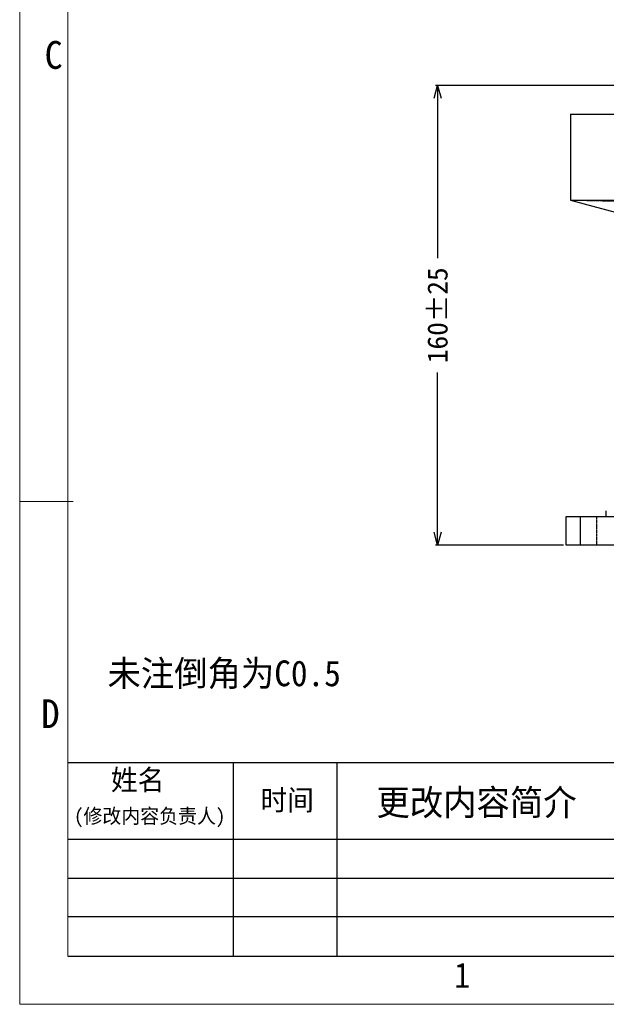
# Model space of a CAD drawing. Header units: millimetres. Extents: x -24622 to 57, y -1603 to 1112.
# Tile 74 of 219: x -2249 to -2045, y 426 to 769. Entities that reach past the tile are written whole.
import ezdxf
from ezdxf.enums import TextEntityAlignment as Align

# ---------------------------------------------------------------- set-up
doc = ezdxf.new("R2010")
doc.units = ezdxf.units.MM
doc.linetypes.add('HIDDEN', pattern=[0.2, 0.1, -0.1])
doc.layers.add('02___PRT_ALL_AXES', color=7, linetype='Continuous')
doc.layers.add('DEFAULT_2', color=8, linetype='HIDDEN')
doc.layers.add('用户自定义1', color=4, linetype='Continuous', lineweight=13)
doc.styles.add('样式 2', font='simkai.ttf', dxfattribs={"width": 0.95})
doc.dimstyles.new('7', dxfattribs={"dimtxt": 7, "dimasz": 4.5, "dimexe": 0.7, "dimexo": 0.9, "dimgap": 1.8, "dimtad": 0, "dimtxsty": 'Standard', "dimblk": 'OPEN30', "dimcen": 0, "dimclrd": 5, "dimclre": 3, "dimclrt": 256, "dimadec": 0, "dimazin": 2, "dimtm": 1e-09, "dimtfac": 0.6, "dimtofl": 0, "dimtmove": 0, "dimatfit": 3, "dimldrblk": 'OPEN30', "dimfxl": 1, "dimtolj": 1, "dimarcsym": 0})

# ---------------------------------------------------------------- blocks, each defined once
blk = doc.blocks.new('_Open30')
at = {"color": 0, "linetype": 'ByBlock', "lineweight": -2}
for p, q in [((-1, 0.268), (0, 0)), ((0, 0), (-1, -0.268)), ((0, 0), (-1, 0))]:
    blk.add_line(p, q, dxfattribs=at)
blk = doc.blocks.new('*D89')
at = {"color": 3, "linetype": 'ByBlock', "lineweight": -2}
for p, q in [((-2017.91, 746.12), (-2103.95, 746.12)), ((-2059.41, 586.12), (-2103.95, 586.12))]:
    blk.add_line(p, q, dxfattribs=at)
at = {"color": 5, "linetype": 'ByBlock', "lineweight": -2}
for p, q in [((-2103.25, 741.62), (-2103.25, 686)), ((-2103.25, 590.62), (-2103.25, 646.24))]:
    blk.add_line(p, q, dxfattribs=at)
at = {"layer": 'Defpoints', "color": 0, "linetype": 'ByBlock'}
for p in [(-2103.25, 746.12), (-2017.01, 746.12), (-2058.51, 586.12)]:
    blk.add_point(p, dxfattribs=at)
at = {"color": 5, "linetype": 'ByBlock', "lineweight": -2, "xscale": 4.5, "yscale": 4.5, "zscale": 4.5}
for p, rotation in [((-2103.25, 746.12), 90), ((-2103.25, 586.12), 270)]:
    blk.add_blockref('_Open30', p, dxfattribs=dict(at, rotation=rotation))
at = {"linetype": 'ByBlock', "insert": (-2103.25, 666.12), "char_height": 7, "attachment_point": 5, "rotation": 90}
blk.add_mtext('\\A1;160%%P25', dxfattribs=at)

msp = doc.modelspace()

# ---------------------------------------------------------------- linework, layer by layer
at = {"color": 7, "linetype": 'Continuous'}
for p, q in [((-2057.006, 736.119), (-2057.006, 706.119)), ((-2057.006, 736.119), (-1964.006, 736.119)), ((-2057.006, 706.119), (-1997.691, 706.119)), ((-2058.506, 586.121), (-2058.506, 596.121)), ((-2058.506, 596.121), (-1788.506, 596.121)), ((-2053.506, 586.121), (-2053.506, 596.121)), ((-2044.559, 596.121), (-2044.559, 598.121)), ((-1788.506, 586.121), (-2058.506, 586.121))]:
    msp.add_line(p, q, dxfattribs=at)
at = {"color": 7, "linetype": 'Continuous', "lineweight": 25}
for p, q in [((-2231.983, 510.564), (-1786.79, 510.564)), ((-2174.402, 510.564), (-2174.402, 443.097)), ((-2138.284, 510.564), (-2138.284, 443.097)), ((-2231.983, 483.836), (-1786.79, 483.836)), ((-1786.79, 470.196), (-2231.983, 470.196)), ((-2231.983, 456.887), (-1786.79, 456.887))]:
    msp.add_line(p, q, dxfattribs=at)
at = {"color": 0, "linetype": 'Continuous', "lineweight": 25}
msp.add_line((-2231.983, 443.097), (-1289.489, 443.097), dxfattribs=at)
at = {"layer": '02___PRT_ALL_AXES', "color": 7, "linetype": 'Continuous'}
for p, q in [((-2057.006, 736.119), (-2057.006, 706.119)), ((-2057.006, 706.119), (-2017.006, 695.401))]:
    msp.add_line(p, q, dxfattribs=at)
at = {"layer": 'DEFAULT_2', "color": 8, "linetype": 'HIDDEN'}
msp.add_line((-2048.006, 596.121), (-2048.006, 586.121), dxfattribs=at)
at = {"layer": 'DEFAULT_2', "color": 8, "linetype": 'HIDDEN', "start_tangent": (-0.9996684, 0.0257515), "end_tangent": (-0.9997666, 0.0216056)}
msp.add_spline([(-1886.006, 702.1), (-1911.052, 702.736), (-1971.504, 704.198), (-2031.959, 705.572), (-2057.006, 706.119)], degree=3, dxfattribs=at)
at = {"layer": '用户自定义1', "color": 0, "lineweight": 15, "ltscale": 0.3}
for p, q in [((-2248.705, 426.386), (-2248.705, 1078.118)), ((-2231.994, 443.097), (-2231.994, 1078.118)), ((-1289.489, 443.097), (-2231.994, 443.097)), ((-1272.778, 426.386), (-2248.705, 426.386))]:
    msp.add_line(p, q, dxfattribs=at)
at = {"layer": '用户自定义1', "lineweight": 15, "ltscale": 0.3}
msp.add_line((-2248.705, 601.295), (-2230.137, 601.295), dxfattribs=at)

# ---------------------------------------------------------------- texts
at = {"color": 7, "linetype": 'Continuous', "lineweight": 25, "attachment_point": 1, "style": '样式 2'}
for s, insert, char_height in [('未注倒角为C0.5', (-2218.168, 546.021), 8.9625), ('姓名', (-2216.935, 508.036), 7.17), ('时间', (-2164.916, 501.02), 7.17), ('更改内容简介', (-2124.564, 501.109), 8.9625), ('(修改内容负责人)', (-2229.796, 494.437), 5.0811)]:
    msp.add_mtext(s, dxfattribs=dict(at, insert=insert, char_height=char_height))
at = {"layer": '用户自定义1', "color": 0, "lineweight": 15, "ltscale": 0.3, "style": '样式 2', "width": 0.95}
for s, height, p in [('C', 9.688, (-2236.886, 751.856)), ('D', 10.027, (-2238.024, 522.475)), ('1', 8.719, (-2094.721, 432.141))]:
    msp.add_text(s, height=height, dxfattribs=at).set_placement(p, align=Align.CENTER)

# ---------------------------------------------------------------- dimensions: what is measured, and where the dimension line sits
at = {"color": 5, "linetype": 'ByBlock'}
dim = msp.add_linear_dim(base=(-2103.248, 746.119), p1=(-2058.506, 586.121), p2=(-2017.006, 746.119), angle=90, text='<>%%P25', dimstyle='7', dxfattribs=at)
dim.commit()
dim.dimension.update_dxf_attribs({"geometry": '*D89', "text_midpoint": (-2103.248, 666.12)})

doc.saveas('drawing.dxf')
